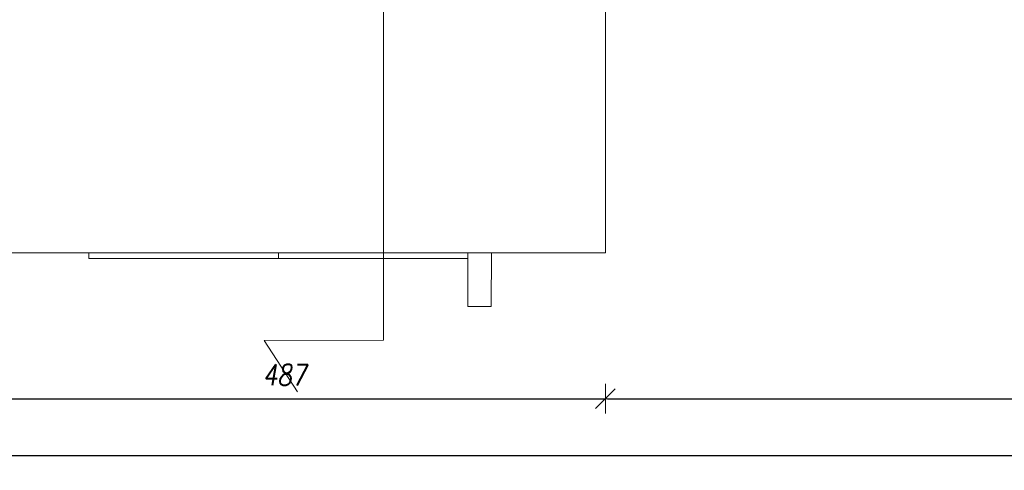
# Model space of a CAD drawing. Header units: millimetres. Extents: x -58431 to 28973, y -32170 to 9431.
# Tile 29 of 54: x -14284 to -6811, y -32170 to -28751. Entities that reach past the tile are written whole.
import ezdxf

# ---------------------------------------------------------------- set-up
doc = ezdxf.new("R2010")
doc.units = ezdxf.units.MM
doc.header["$LTSCALE"] = 8
doc.layers.get('Defpoints').update_dxf_attribs({"lineweight": 0})
for name, color, linetype, lineweight in [('A_DIMEN', 7, 'Continuous', 0), ('BAM_OPISY POWIERZCHNI', 40, 'Continuous', 0), ('parter_widok', 4, 'Continuous', 0), ('piętro_widok', 4, 'Continuous', 0), ('przekroje', 3, 'Continuous', 0), ('RZUT_wymiarowanie', 2, 'Continuous', 0)]:
    doc.layers.add(name, color=color, linetype=linetype, lineweight=lineweight)
doc.styles.add('ROMANS1', font='romans.shx', dxfattribs={"width": 0.8, "oblique": 10})
doc.dimstyles.new('NARCH100', dxfattribs={"dimscale": 100, "dimtxt": 1.6, "dimasz": 0.15, "dimexe": 0, "dimexo": 0, "dimgap": 1, "dimtad": 1, "dimdec": 0, "dimlfac": 0.1, "dimrnd": 1, "dimdsep": 46, "dimtxsty": 'ROMANS1', "dimblk": 'wym', "dimcen": -1.5, "dimse1": 1, "dimse2": 1, "dimclrd": 4, "dimclre": 4, "dimclrt": 3, "dimadec": 0, "dimazin": 0, "dimtfac": 0.04, "dimtdec": 0, "dimtmove": 2, "dimatfit": 3, "dimldrblk": 'wym', "dimfxl": 0, "dimtolj": 1, "dimarcsym": 0})

# ---------------------------------------------------------------- blocks, each defined once
blk = doc.blocks.new('GGGDB')
at = {"layer": 'przekroje'}
for points in [[(44025, 25066.5), (44025, -5400)], [(44025, -5400), (43120.8, -5402.9), (43373.4, -5790.8)]]:
    blk.add_lwpolyline(points, dxfattribs=at)
blk = doc.blocks.new('wym')
at = {"layer": 'A_DIMEN', "color": 4, "ltscale": 100}
for p, q in [((-5, -5), (5, 5)), ((0, -7.5), (0, 7.5)), ((-5, 0), (5, 0))]:
    blk.add_line(p, q, dxfattribs=at)
blk = doc.blocks.new('*D544')
at = {"layer": 'BAM_OPISY POWIERZCHNI', "color": 4, "lineweight": -2, "transparency": 16777216}
blk.add_line((-14695.3, -31627.1), (-9853.1, -31627.1), dxfattribs=at)
at = {"layer": 'Defpoints', "color": 0, "transparency": 16777216}
for p in [(-14710.3, -30520.1), (-9838.1, -30520.1), (-9838.1, -31627.1)]:
    blk.add_point(p, dxfattribs=at)
at = {"layer": 'BAM_OPISY POWIERZCHNI', "color": 4, "lineweight": -2, "transparency": 16777216, "xscale": 15, "yscale": 15, "zscale": 15, "rotation": 179.9999999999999}
blk.add_blockref('wym', (-14710.3, -31627.1), dxfattribs=at)
at = {"layer": 'BAM_OPISY POWIERZCHNI', "color": 4, "lineweight": -2, "transparency": 16777216, "xscale": 15, "yscale": 15, "zscale": 15}
blk.add_blockref('wym', (-9838.1, -31627.1), dxfattribs=at)
at = {"layer": 'BAM_OPISY POWIERZCHNI', "color": 3, "transparency": 16777216, "insert": (-12274.2, -31447.1), "char_height": 160, "attachment_point": 5, "style": 'ROMANS1'}
blk.add_mtext('\\A1;487', dxfattribs=at)
blk = doc.blocks.new('*D545')
at = {"layer": 'BAM_OPISY POWIERZCHNI', "color": 4, "lineweight": -2, "transparency": 16777216}
blk.add_line((-9823.1, -31627.1), (-1543.1, -31627.1), dxfattribs=at)
at = {"layer": 'Defpoints', "color": 0, "transparency": 16777216}
for p in [(-1528.1, -26309.4), (-9838.1, -30520.1), (-1528.1, -31627.1)]:
    blk.add_point(p, dxfattribs=at)
at = {"layer": 'BAM_OPISY POWIERZCHNI', "color": 4, "lineweight": -2, "transparency": 16777216, "xscale": 15, "yscale": 15, "zscale": 15, "rotation": 179.9999999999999}
blk.add_blockref('wym', (-9838.1, -31627.1), dxfattribs=at)
at = {"layer": 'BAM_OPISY POWIERZCHNI', "color": 4, "lineweight": -2, "transparency": 16777216, "xscale": 15, "yscale": 15, "zscale": 15}
blk.add_blockref('wym', (-1528.1, -31627.1), dxfattribs=at)
at = {"layer": 'BAM_OPISY POWIERZCHNI', "color": 3, "transparency": 16777216, "insert": (-5683.1, -31447.1), "char_height": 160, "attachment_point": 5, "style": 'ROMANS1'}
blk.add_mtext('\\A1;831', dxfattribs=at)
blk = doc.blocks.new('*D546')
at = {"layer": 'BAM_OPISY POWIERZCHNI', "color": 4, "lineweight": -2, "transparency": 16777216}
blk.add_line((-56042.1, -32057.8), (-1543.1, -32057.8), dxfattribs=at)
at = {"layer": 'Defpoints', "color": 0, "transparency": 16777216}
for p in [(-56057.1, -26261.6), (-1528.1, -26309.4), (-1528.1, -32057.8)]:
    blk.add_point(p, dxfattribs=at)
at = {"layer": 'BAM_OPISY POWIERZCHNI', "color": 4, "lineweight": -2, "transparency": 16777216, "xscale": 15, "yscale": 15, "zscale": 15, "rotation": 179.9999999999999}
blk.add_blockref('wym', (-56057.1, -32057.8), dxfattribs=at)
at = {"layer": 'BAM_OPISY POWIERZCHNI', "color": 4, "lineweight": -2, "transparency": 16777216, "xscale": 15, "yscale": 15, "zscale": 15}
blk.add_blockref('wym', (-1528.1, -32057.8), dxfattribs=at)
at = {"layer": 'BAM_OPISY POWIERZCHNI', "color": 3, "transparency": 16777216, "insert": (-28792.6, -31877.8), "char_height": 160, "attachment_point": 5, "style": 'ROMANS1'}
blk.add_mtext('\\A1;5453', dxfattribs=at)

msp = doc.modelspace()

# ---------------------------------------------------------------- linework, layer by layer
at = {"layer": 'parter_widok'}
for points in [[(-13758.5, -30520.1), (-13758.5, -30562.2)], [(-13758.5, -30562.2), (-10882.9, -30562.2)], [(-10882.9, -30520.1), (-10882.9, -30926.4), (-10704.4, -30926.4), (-10702.1, -30520.1)]]:
    msp.add_lwpolyline(points, dxfattribs=at)
at = {"layer": 'piętro_widok'}
msp.add_lwpolyline([(-9838.1, -26258.7), (-9838.1, -30520.1), (-14710.3, -30520.1), (-14710.3, -26266.7)], dxfattribs=at)
at = {"layer": 'przekroje'}
for points in [[(-11522.9, -716.4), (-11522.9, -31182.9)], [(-11522.9, -31182.9), (-12427.1, -31185.8), (-12174.5, -31573.7)]]:
    msp.add_lwpolyline(points, dxfattribs=at)
at = {"layer": 'RZUT_wymiarowanie'}
msp.add_lwpolyline([(-12319.4, -30562.2), (-12319.4, -30520.1)], dxfattribs=at)

# ---------------------------------------------------------------- block references
at = {"layer": 'BAM_OPISY POWIERZCHNI'}
msp.add_blockref('GGGDB', (-55547.9, -25783), dxfattribs=at)

# ---------------------------------------------------------------- dimensions: what is measured, and where the dimension line sits
for base, p1, p2, picture, middle in [((-1528.1, -32057.8), (-56057.1, -26261.6), (-1528.1, -26309.4), '*D546', (-28792.6, -31877.8)), ((-1528.1, -31627.1), (-9838.1, -30520.1), (-1528.1, -26309.4), '*D545', (-5683.1, -31447.1)), ((-9838.1, -31627.1), (-14710.3, -30520.1), (-9838.1, -30520.1), '*D544', (-12274.2, -31447.1))]:
    dim = msp.add_linear_dim(base=base, p1=p1, p2=p2, dimstyle='NARCH100', dxfattribs=at)
    dim.commit()
    dim.dimension.update_dxf_attribs({"geometry": picture, "text_midpoint": middle})

doc.saveas('drawing.dxf')
